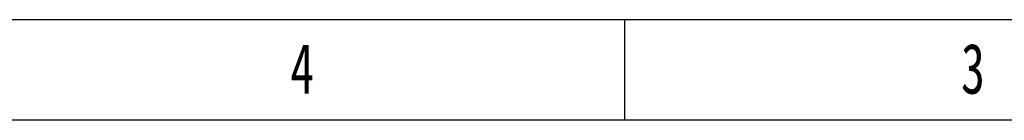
# Model space of a CAD drawing. Header units: millimetres. Extents: x 10704 to 12971, y -780 to 823.
# Tile 61 of 63: x 11939 to 12313, y 785 to 823. Entities that reach past the tile are written whole.
import ezdxf

# ---------------------------------------------------------------- set-up
doc = ezdxf.new("R2010")
doc.units = ezdxf.units.MM
doc.styles.add('样式 1', font='SimSun.ttf', dxfattribs={"width": 0.7, "height": 2.5})

# ---------------------------------------------------------------- blocks, each defined once
blk = doc.blocks.new('图框')
at = {"lineweight": -3}
for p, q in [((2267.32, 1603.15), (0, 1603.15)), ((1464.79, 1564.98), (1464.79, 1603.15)), ((2229.15, 1564.98), (38.17, 1564.98))]:
    blk.add_line(p, q, dxfattribs=at)
at = {"lineweight": -3, "char_height": 19.0852, "attachment_point": 1, "style": '样式 1'}
for s, insert, width in [('{\\fSimSun|b0|i0|c134|p2;4}', (1337.69, 1594.15), 9.306), ('{\\fSimSun|b0|i0|c134|p2;3}', (1592.48, 1594.15), 7.9804)]:
    blk.add_mtext(s, dxfattribs=dict(at, insert=insert, width=width))

msp = doc.modelspace()

# ---------------------------------------------------------------- block references
msp.add_blockref('图框', (10704.172, -780.073))

doc.saveas('drawing.dxf')
